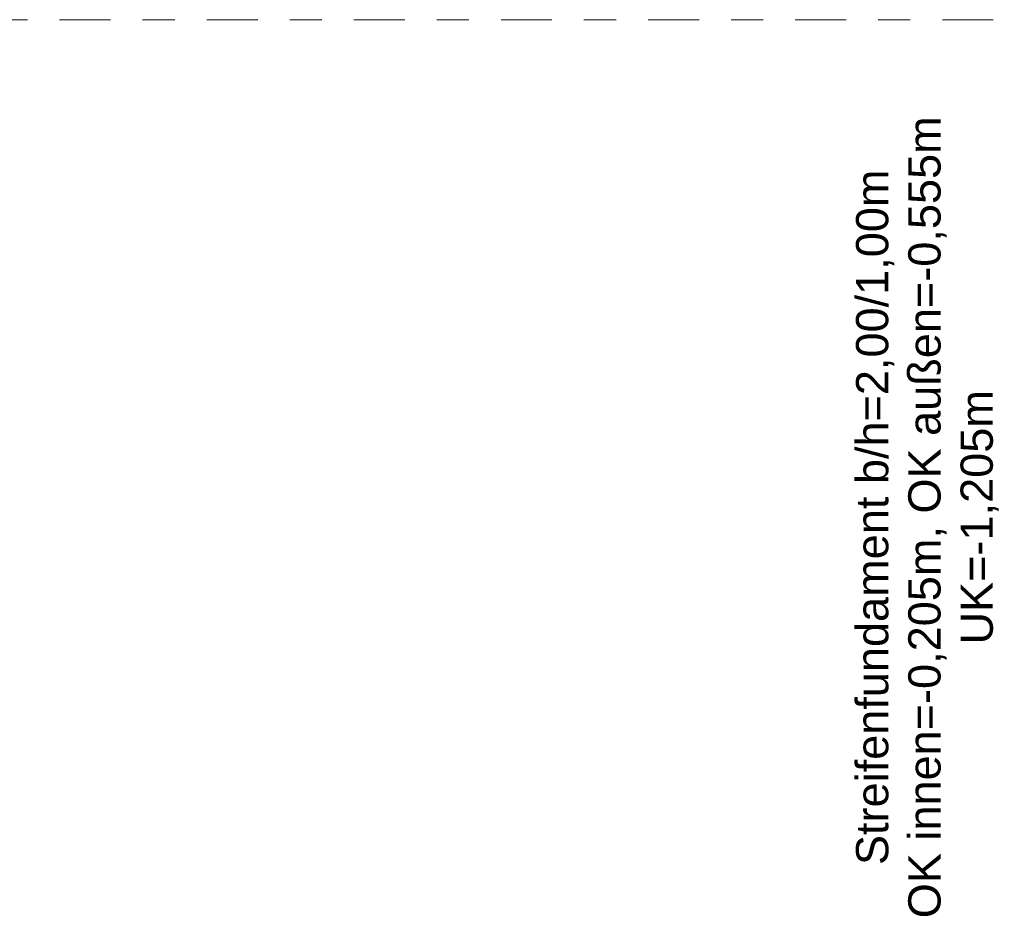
# Model space of a CAD drawing. Header units: metres. Extents: x -273 to 6, y -183 to 13.
# Tile 69 of 141: x -171.99 to -168.92, y -3.28 to -0.45. Entities that reach past the tile are written whole.
import ezdxf

# ---------------------------------------------------------------- set-up
doc = ezdxf.new("R2010")
doc.units = ezdxf.units.M
doc.header["$LTSCALE"] = 0.05
doc.linetypes.add('Linienart-53', pattern=[5.291531, 3.175, -1.058062, 0.352704, -0.705764])
doc.layers.add('70 -71 Achsen- 1 Gebäudeachsen', color=7, linetype='Linienart-53', lineweight=18)
doc.layers.add('Keine', color=7, linetype='Continuous', lineweight=9)
doc.layers.add('70 -72 Beschriftung- 1 Beschriftung allgemein', color=7, linetype='Continuous', lineweight=9, true_color=0xff6633)
doc.styles.add('Arial', font='arial.ttf')

# ---------------------------------------------------------------- blocks, each defined once
blk = doc.blocks.new('_Achsen (3D)')
at = {"layer": '70 -71 Achsen- 1 Gebäudeachsen', "transparency": 33554687}
blk.add_line((-179.668, -0.447), (3.826, -0.447), dxfattribs=at)
blk = doc.blocks.new('_FU_2D Bemaßung_ Beschriftung (3D)')
at = {"color": 255}
blk.add_wipeout([(-168.9262028, -3.27560397), (-168.9262028, -0.72347999), (-169.41303613, -0.72347999), (-169.41303613, -3.27560397)], dxfattribs=at).dxf.layer = '70 -72 Beschriftung- 1 Beschriftung allgemein'
at = {"layer": '70 -72 Beschriftung- 1 Beschriftung allgemein', "insert": (-169.38601923, -1.99954198), "char_height": 0.1006886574, "attachment_point": 2, "rotation": 90, "line_spacing_factor": 0.970891, "style": 'Arial'}
blk.add_mtext('Streifenfundament b/h=2,00/1,00m\\POK innen=-0,205m, OK außen=-0,555m \\PUK=-1,205m', dxfattribs=at)

msp = doc.modelspace()

# ---------------------------------------------------------------- block references
at = {"layer": 'Keine', "color": 1}
msp.add_blockref('_Achsen (3D)', (0, 0), dxfattribs=at)

# ---------------------------------------------------------------- next in the draw order: block references
msp.add_blockref('_FU_2D Bemaßung_ Beschriftung (3D)', (0, 0), dxfattribs=at)

doc.saveas('drawing.dxf')
